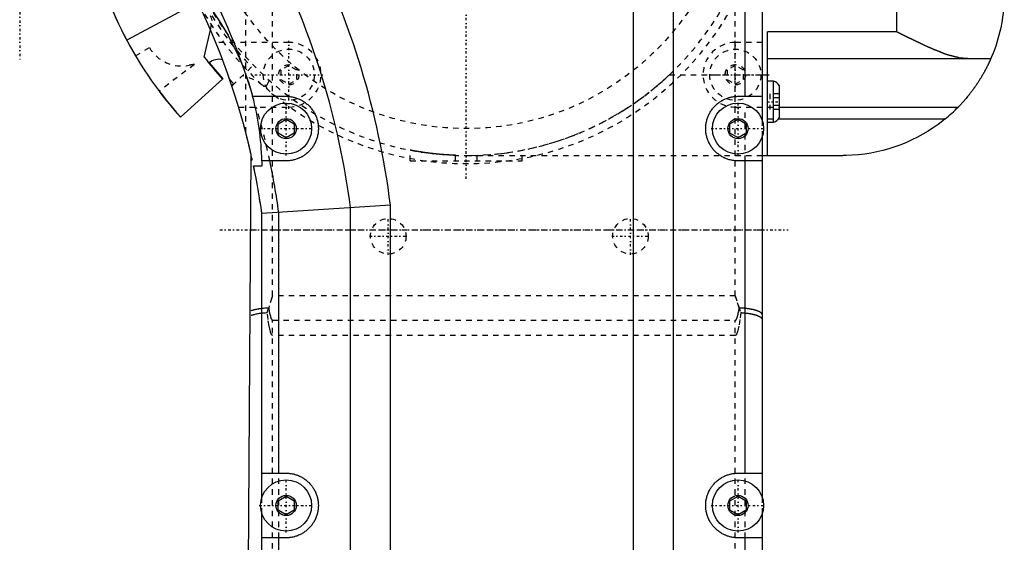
# Model space of a CAD drawing. Extents: x -584 to 152, y -5 to 847.
# Tile 11 of 13: x -171 to 12, y 603 to 700. Entities that reach past the tile are written whole.
import ezdxf

# ---------------------------------------------------------------- set-up
doc = ezdxf.new("R2010")
doc.units = 0
doc.linetypes.add('CENTER', pattern=[1.5, 0.45, -0.5, 0.05, -0.5])
doc.linetypes.add('DASHED', pattern=[2, 1, -1])
for name, color, linetype in [('AM_0', 7, 'CONTINUOUS'), ('AM_3', 7, 'DASHED'), ('AM_7', 7, 'CENTER')]:
    doc.layers.add(name, color=color, linetype=linetype)

msp = doc.modelspace()

# ---------------------------------------------------------------- linework, layer by layer
at = {"layer": 'AM_0', "color": 7, "linetype": 'CONTINUOUS'}
for p, q in [((-8, 698), (-8, 766.66)), ((-33, 728.48), (-33, 681.52)), ((-56.9, 405.25), (-56.9, 720.23)), ((-49.48, 405.25), (-49.48, 719.15)), ((-36.14, 686), (-36.14, 717.44)), ((-137.91, 703.46), (-151.13, 696.43)), ((-136.72, 693.29), (-135.57, 698.36)), ((-32, 675), (-32, 698)), ((-8, 698), (-32, 698)), ((-149.51, 693.52), (-149.5, 693.53)), ((-135.81, 692.24), (-133.28, 689.23)), ((-32, 693), (9.5, 693)), ((-33, 690), (-32, 690)), ((-141.15, 682.14), (-133.28, 689.23)), ((-30.88, 688.8), (-32, 688.8)), ((-30.88, 681.2), (-30.88, 688.8)), ((-145.1, 686.97), (-145.12, 686.96)), ((-29.8, 682.05), (-29.8, 687.95)), ((-127.72, 686), (-121.5, 686)), ((-37.5, 686), (-33, 686)), ((-29.8, 684), (3.42, 684)), ((-123, 680.87), (-121.5, 681.73)), ((-123, 679.13), (-123, 680.87)), ((-121.5, 681.73), (-120, 680.87)), ((-120, 680.87), (-120, 679.13)), ((-39, 680.87), (-37.5, 681.73)), ((-39, 679.13), (-39, 680.87)), ((-37.5, 681.73), (-36, 680.87)), ((-36, 680.87), (-36, 679.13)), ((-32, 681.2), (-30.88, 681.2)), ((-29.98, 681.8), (1.02, 681.8)), ((-121.5, 678.27), (-123, 679.13)), ((-120, 679.13), (-121.5, 678.27)), ((-37.5, 678.27), (-39, 679.13)), ((-36, 679.13), (-37.5, 678.27)), ((-33, 678.48), (-33, 611.52)), ((-128.98, 516.01), (-128, 675.18)), ((-126.01, 674), (-126, 673)), ((-121.5, 674), (-126.01, 674)), ((-33, 674), (-37.5, 674)), ((-36.14, 616), (-36.14, 674)), ((-33, 675), (-18, 675)), ((-126, 673), (-127.53, 673)), ((-102.1, 665.8), (-126, 664.22)), ((-122.86, 616), (-122.86, 664.44)), ((-109.52, 441.6), (-109.52, 665.33)), ((-102.1, 441.6), (-102.1, 665.8)), ((-126, 611.52), (-126, 664.22)), ((-126, 616), (-121.5, 616)), ((-37.5, 616), (-33, 616)), ((-123, 610.87), (-121.5, 611.73)), ((-121.5, 611.73), (-120, 610.87)), ((-39, 610.87), (-37.5, 611.73)), ((-37.5, 611.73), (-36, 610.87)), ((-123, 609.13), (-123, 610.87)), ((-120, 610.87), (-120, 609.13)), ((-39, 609.13), (-39, 610.87)), ((-36, 610.87), (-36, 609.13)), ((-126, 541.52), (-126, 608.48)), ((-121.5, 608.27), (-123, 609.13)), ((-120, 609.13), (-121.5, 608.27)), ((-37.5, 608.27), (-39, 609.13)), ((-36, 609.13), (-37.5, 608.27)), ((-33, 608.48), (-33, 541.52)), ((-121.5, 604), (-126, 604)), ((-122.86, 546), (-122.86, 604)), ((-33, 604), (-37.5, 604)), ((-36.14, 546), (-36.14, 604))]:
    msp.add_line(p, q, dxfattribs=at)
for points in [[(12, 705, 0), (12, 704.68, 0), (11.98, 704.04, 0), (11.96, 703.39, 0), (11.94, 703.06, 0), (11.91, 702.73, 0), (11.86, 702.07, 0), (11.78, 701.4, 0), (11.69, 700.73, 0), (11.59, 700.05, 0), (11.47, 699.38, 0), (11.4, 699.04, 0), (11.33, 698.7, 0), (11.18, 698.02, 0), (11.01, 697.34, 0), (10.82, 696.67, 0), (10.62, 695.99, 0), (10.4, 695.32, 0), (10.28, 694.99, 0), (10.16, 694.65, 0), (9.91, 693.99, 0), (9.64, 693.33, 0), (9.5, 693, 0)], [(-135.64, 702.51, 0), (-135.4, 702.18, 0), (-134.91, 701.49, 0), (-134.42, 700.77, 0), (-134.17, 700.39, 0), (-133.92, 700.01, 0), (-133.42, 699.21, 0), (-132.92, 698.38, 0), (-132.42, 697.52, 0), (-131.93, 696.62, 0), (-131.44, 695.68, 0), (-131.2, 695.2, 0), (-130.96, 694.71, 0), (-130.49, 693.72, 0), (-130.05, 692.72, 0), (-129.63, 691.71, 0), (-129.23, 690.69, 0), (-128.86, 689.66, 0), (-128.68, 689.14, 0), (-128.5, 688.62, 0), (-128.17, 687.58, 0), (-127.86, 686.53, 0), (-127.72, 686, 0)], [(-8, 698, 0), (-7.63, 697.81, 0), (-6.87, 697.44, 0), (-6.11, 697.06, 0), (-5.72, 696.87, 0), (-5.34, 696.68, 0), (-4.56, 696.3, 0), (-3.78, 695.93, 0), (-3.01, 695.57, 0), (-2.23, 695.21, 0), (-1.47, 694.87, 0), (-1.08, 694.71, 0), (-0.71, 694.55, 0), (0.05, 694.25, 0), (0.79, 693.97, 0), (1.52, 693.72, 0), (2.23, 693.5, 0), (2.93, 693.32, 0), (3.27, 693.24, 0), (3.61, 693.17, 0), (4, 693.1, 0), (4.11, 693.09, 0), (4.22, 693.07, 0), (4.27, 693.06, 0), (4.33, 693.06, 0), (4.43, 693.04, 0), (4.54, 693.03, 0), (4.65, 693.02, 0), (4.76, 693.02, 0), (4.86, 693.01, 0), (4.91, 693.01, 0), (4.97, 693.01, 0), (5.07, 693, 0), (5.18, 693, 0), (5.23, 693, 0)], [(9.5, 693, 0), (9.5, 693, 0), (9.49, 693, 0), (9.49, 692.99, 0), (9.49, 692.99, 0), (9.49, 692.99, 0), (9.49, 692.98, 0), (9.48, 692.97, 0), (9.47, 692.95, 0), (9.47, 692.94, 0), (9.46, 692.92, 0), (9.45, 692.91, 0), (9.45, 692.9, 0), (9.44, 692.87, 0), (9.43, 692.85, 0), (9.42, 692.82, 0), (9.4, 692.79, 0), (9.39, 692.76, 0), (9.38, 692.74, 0), (9.37, 692.72, 0), (9.36, 692.68, 0), (9.34, 692.64, 0), (9.33, 692.62, 0), (9.32, 692.6, 0), (9.3, 692.56, 0), (9.28, 692.51, 0), (9.27, 692.49, 0), (9.25, 692.46, 0), (9.23, 692.41, 0), (9.21, 692.36, 0), (9.18, 692.3, 0), (9.15, 692.24, 0), (9.13, 692.18, 0), (9.11, 692.15, 0), (9.1, 692.12, 0), (9.07, 692.06, 0), (9.03, 691.99, 0), (9, 691.93, 0), (8.97, 691.86, 0), (8.93, 691.78, 0), (8.91, 691.75, 0), (8.9, 691.71, 0), (8.86, 691.64, 0), (8.82, 691.56, 0), (8.78, 691.48, 0), (8.74, 691.4, 0), (8.7, 691.32, 0), (8.68, 691.28, 0), (8.66, 691.24, 0), (8.62, 691.16, 0), (8.57, 691.07, 0), (8.53, 690.99, 0), (8.48, 690.9, 0), (8.43, 690.81, 0), (8.41, 690.77, 0), (8.39, 690.72, 0), (8.34, 690.64, 0), (8.29, 690.55, 0), (8.24, 690.45, 0), (8.19, 690.36, 0), (8.13, 690.27, 0), (8.11, 690.22, 0), (8.08, 690.17, 0), (8.02, 690.08, 0), (7.97, 689.98, 0), (7.94, 689.93, 0), (7.91, 689.88, 0), (7.85, 689.78, 0), (7.79, 689.68, 0), (7.76, 689.63, 0), (7.73, 689.58, 0), (7.67, 689.47, 0), (7.61, 689.37, 0), (7.54, 689.26, 0), (7.48, 689.16, 0), (7.41, 689.05, 0), (7.38, 689, 0), (7.34, 688.94, 0), (7.27, 688.83, 0), (7.2, 688.73, 0), (7.13, 688.62, 0), (7.06, 688.5, 0), (6.98, 688.39, 0), (6.95, 688.34, 0), (6.91, 688.28, 0), (6.83, 688.17, 0), (6.76, 688.06, 0), (6.68, 687.94, 0), (6.6, 687.83, 0), (6.52, 687.72, 0), (6.48, 687.66, 0), (6.44, 687.6, 0), (6.36, 687.49, 0), (6.28, 687.37, 0), (6.19, 687.26, 0), (6.11, 687.14, 0), (6.02, 687.03, 0), (5.98, 686.97, 0), (5.93, 686.91, 0), (5.85, 686.8, 0), (5.76, 686.68, 0), (5.67, 686.57, 0), (5.58, 686.45, 0), (5.49, 686.34, 0), (5.44, 686.28, 0), (5.4, 686.23, 0), (5.31, 686.11, 0), (5.21, 686, 0), (5.17, 685.94, 0), (4.89, 685.6, 0), (4.31, 684.94, 0), (3.72, 684.31, 0), (3.42, 684, 0)], [(-121.5, 686, 0), (-121.41, 686, 0), (-121.24, 685.99, 0), (-121.07, 685.98, 0), (-120.98, 685.98, 0), (-120.9, 685.97, 0), (-120.72, 685.95, 0), (-120.55, 685.92, 0), (-120.38, 685.89, 0), (-120.21, 685.86, 0), (-120.04, 685.82, 0), (-119.96, 685.8, 0), (-119.87, 685.78, 0), (-119.71, 685.73, 0), (-119.54, 685.67, 0), (-119.38, 685.61, 0), (-119.22, 685.55, 0), (-119.06, 685.48, 0), (-118.98, 685.45, 0), (-118.91, 685.41, 0), (-118.76, 685.34, 0), (-118.61, 685.26, 0), (-118.53, 685.22, 0), (-118.46, 685.17, 0), (-118.32, 685.09, 0), (-118.17, 684.99, 0), (-118.1, 684.94, 0), (-118.03, 684.89, 0), (-117.89, 684.79, 0), (-117.75, 684.68, 0), (-117.61, 684.57, 0), (-117.48, 684.45, 0), (-117.35, 684.33, 0), (-117.28, 684.27, 0), (-117.22, 684.21, 0), (-117.1, 684.08, 0), (-116.98, 683.94, 0), (-116.86, 683.8, 0), (-116.75, 683.66, 0), (-116.64, 683.51, 0), (-116.58, 683.44, 0), (-116.53, 683.37, 0), (-116.43, 683.21, 0), (-116.34, 683.06, 0), (-116.25, 682.9, 0), (-116.16, 682.74, 0), (-116.08, 682.58, 0), (-116.04, 682.5, 0), (-116.01, 682.41, 0), (-115.94, 682.25, 0), (-115.87, 682.08, 0), (-115.81, 681.91, 0), (-115.76, 681.75, 0), (-115.71, 681.58, 0), (-115.69, 681.49, 0), (-115.67, 681.41, 0), (-115.63, 681.24, 0), (-115.6, 681.06, 0), (-115.57, 680.89, 0), (-115.54, 680.71, 0), (-115.52, 680.53, 0), (-115.52, 680.44, 0), (-115.51, 680.35, 0), (-115.5, 680.17, 0), (-115.5, 679.99, 0), (-115.5, 679.9, 0), (-115.5, 679.81, 0), (-115.51, 679.63, 0), (-115.53, 679.45, 0), (-115.53, 679.36, 0), (-115.55, 679.27, 0), (-115.57, 679.09, 0), (-115.6, 678.91, 0), (-115.64, 678.73, 0), (-115.68, 678.55, 0), (-115.72, 678.38, 0), (-115.75, 678.29, 0), (-115.77, 678.21, 0), (-115.83, 678.04, 0), (-115.89, 677.87, 0), (-115.96, 677.7, 0), (-116.03, 677.54, 0), (-116.1, 677.38, 0), (-116.14, 677.3, 0), (-116.18, 677.23, 0), (-116.26, 677.08, 0), (-116.35, 676.93, 0), (-116.43, 676.79, 0), (-116.53, 676.65, 0), (-116.62, 676.51, 0), (-116.67, 676.44, 0), (-116.72, 676.37, 0), (-116.83, 676.23, 0), (-116.94, 676.1, 0), (-117.05, 675.97, 0), (-117.17, 675.85, 0), (-117.29, 675.72, 0), (-117.35, 675.66, 0), (-117.42, 675.6, 0), (-117.55, 675.49, 0), (-117.68, 675.37, 0), (-117.81, 675.27, 0), (-117.95, 675.16, 0), (-118.09, 675.06, 0), (-118.17, 675.01, 0), (-118.24, 674.96, 0), (-118.39, 674.87, 0), (-118.53, 674.78, 0), (-118.61, 674.74, 0), (-118.69, 674.7, 0), (-118.84, 674.62, 0), (-118.99, 674.55, 0), (-119.07, 674.51, 0), (-119.15, 674.48, 0), (-119.31, 674.42, 0), (-119.46, 674.36, 0), (-119.62, 674.3, 0), (-119.78, 674.25, 0), (-119.94, 674.21, 0), (-120.02, 674.19, 0), (-120.1, 674.17, 0), (-120.26, 674.13, 0), (-120.42, 674.1, 0), (-120.58, 674.07, 0), (-120.74, 674.05, 0), (-120.91, 674.03, 0), (-120.99, 674.02, 0), (-121.08, 674.01, 0), (-121.24, 674.01, 0), (-121.41, 674, 0), (-121.5, 674, 0)], [(-37.5, 674, 0), (-37.59, 674, 0), (-37.76, 674.01, 0), (-37.94, 674.02, 0), (-38.02, 674.02, 0), (-38.11, 674.03, 0), (-38.28, 674.05, 0), (-38.46, 674.08, 0), (-38.63, 674.11, 0), (-38.8, 674.14, 0), (-38.97, 674.18, 0), (-39.05, 674.2, 0), (-39.14, 674.23, 0), (-39.3, 674.28, 0), (-39.47, 674.33, 0), (-39.63, 674.39, 0), (-39.8, 674.46, 0), (-39.96, 674.53, 0), (-40.04, 674.56, 0), (-40.11, 674.6, 0), (-40.27, 674.68, 0), (-40.42, 674.76, 0), (-40.5, 674.8, 0), (-40.58, 674.85, 0), (-40.72, 674.94, 0), (-40.87, 675.04, 0), (-40.94, 675.09, 0), (-41.01, 675.14, 0), (-41.15, 675.24, 0), (-41.29, 675.35, 0), (-41.42, 675.46, 0), (-41.55, 675.58, 0), (-41.68, 675.7, 0), (-41.74, 675.76, 0), (-41.8, 675.82, 0), (-41.92, 675.95, 0), (-42.04, 676.08, 0), (-42.15, 676.21, 0), (-42.26, 676.35, 0), (-42.36, 676.49, 0), (-42.41, 676.56, 0), (-42.46, 676.63, 0), (-42.56, 676.78, 0), (-42.65, 676.92, 0), (-42.74, 677.08, 0), (-42.82, 677.23, 0), (-42.9, 677.39, 0), (-42.94, 677.46, 0), (-42.97, 677.54, 0), (-43.04, 677.7, 0), (-43.11, 677.87, 0), (-43.17, 678.03, 0), (-43.22, 678.2, 0), (-43.27, 678.36, 0), (-43.3, 678.45, 0), (-43.32, 678.53, 0), (-43.36, 678.7, 0), (-43.39, 678.87, 0), (-43.42, 679.04, 0), (-43.45, 679.22, 0), (-43.47, 679.39, 0), (-43.48, 679.48, 0), (-43.48, 679.56, 0), (-43.49, 679.74, 0), (-43.5, 679.91, 0), (-43.5, 680, 0), (-43.5, 680.09, 0), (-43.49, 680.26, 0), (-43.48, 680.44, 0), (-43.48, 680.52, 0), (-43.47, 680.61, 0), (-43.45, 680.78, 0), (-43.42, 680.96, 0), (-43.39, 681.13, 0), (-43.36, 681.3, 0), (-43.32, 681.47, 0), (-43.3, 681.55, 0), (-43.27, 681.64, 0), (-43.22, 681.8, 0), (-43.17, 681.97, 0), (-43.11, 682.13, 0), (-43.04, 682.3, 0), (-42.97, 682.46, 0), (-42.94, 682.54, 0), (-42.9, 682.61, 0), (-42.82, 682.77, 0), (-42.74, 682.92, 0), (-42.65, 683.08, 0), (-42.56, 683.22, 0), (-42.46, 683.37, 0), (-42.41, 683.44, 0), (-42.36, 683.51, 0), (-42.26, 683.65, 0), (-42.15, 683.79, 0), (-42.04, 683.92, 0), (-41.92, 684.05, 0), (-41.8, 684.18, 0), (-41.74, 684.24, 0), (-41.68, 684.3, 0), (-41.55, 684.42, 0), (-41.42, 684.54, 0), (-41.29, 684.65, 0), (-41.15, 684.76, 0), (-41.01, 684.86, 0), (-40.94, 684.91, 0), (-40.87, 684.96, 0), (-40.72, 685.06, 0), (-40.58, 685.15, 0), (-40.5, 685.2, 0), (-40.42, 685.24, 0), (-40.27, 685.32, 0), (-40.11, 685.4, 0), (-40.04, 685.44, 0), (-39.96, 685.47, 0), (-39.8, 685.54, 0), (-39.63, 685.61, 0), (-39.47, 685.67, 0), (-39.3, 685.72, 0), (-39.14, 685.77, 0), (-39.05, 685.8, 0), (-38.97, 685.82, 0), (-38.8, 685.86, 0), (-38.63, 685.89, 0), (-38.46, 685.92, 0), (-38.28, 685.95, 0), (-38.11, 685.97, 0), (-38.02, 685.98, 0), (-37.94, 685.98, 0), (-37.76, 685.99, 0), (-37.59, 686, 0), (-37.5, 686, 0)], [(1.02, 681.8, 0), (0.59, 681.45, 0), (-0.31, 680.77, 0), (-1.22, 680.13, 0), (-1.69, 679.82, 0), (-2.17, 679.52, 0), (-3.14, 678.94, 0), (-4.14, 678.39, 0), (-5.16, 677.89, 0), (-6.2, 677.42, 0), (-7.26, 676.99, 0), (-7.8, 676.79, 0), (-8.34, 676.6, 0), (-9.44, 676.25, 0), (-10.55, 675.94, 0), (-11.67, 675.67, 0), (-12.81, 675.45, 0), (-13.95, 675.27, 0), (-14.53, 675.2, 0), (-15.1, 675.14, 0), (-16.26, 675.05, 0), (-17.42, 675.01, 0), (-18, 675, 0)], [(-121.5, 616, 0), (-121.41, 616, 0), (-121.24, 615.99, 0), (-121.06, 615.98, 0), (-120.98, 615.98, 0), (-120.89, 615.97, 0), (-120.72, 615.95, 0), (-120.54, 615.92, 0), (-120.37, 615.89, 0), (-120.2, 615.86, 0), (-120.03, 615.82, 0), (-119.95, 615.8, 0), (-119.86, 615.77, 0), (-119.7, 615.72, 0), (-119.53, 615.67, 0), (-119.37, 615.61, 0), (-119.2, 615.54, 0), (-119.04, 615.47, 0), (-118.96, 615.44, 0), (-118.89, 615.4, 0), (-118.73, 615.32, 0), (-118.58, 615.24, 0), (-118.5, 615.2, 0), (-118.42, 615.15, 0), (-118.28, 615.06, 0), (-118.13, 614.96, 0), (-118.06, 614.91, 0), (-117.99, 614.86, 0), (-117.85, 614.76, 0), (-117.71, 614.65, 0), (-117.58, 614.54, 0), (-117.45, 614.42, 0), (-117.32, 614.3, 0), (-117.26, 614.24, 0), (-117.2, 614.18, 0), (-117.08, 614.05, 0), (-116.96, 613.92, 0), (-116.85, 613.79, 0), (-116.74, 613.65, 0), (-116.64, 613.51, 0), (-116.59, 613.44, 0), (-116.54, 613.37, 0), (-116.44, 613.22, 0), (-116.35, 613.08, 0), (-116.26, 612.92, 0), (-116.18, 612.77, 0), (-116.1, 612.61, 0), (-116.06, 612.54, 0), (-116.03, 612.46, 0), (-115.96, 612.3, 0), (-115.89, 612.13, 0), (-115.83, 611.97, 0), (-115.78, 611.8, 0), (-115.73, 611.64, 0), (-115.7, 611.55, 0), (-115.68, 611.47, 0), (-115.64, 611.3, 0), (-115.61, 611.13, 0), (-115.58, 610.96, 0), (-115.55, 610.78, 0), (-115.53, 610.61, 0), (-115.52, 610.52, 0), (-115.52, 610.44, 0), (-115.51, 610.26, 0), (-115.5, 610.09, 0), (-115.5, 610, 0), (-115.5, 609.91, 0), (-115.51, 609.74, 0), (-115.52, 609.56, 0), (-115.52, 609.48, 0), (-115.53, 609.39, 0), (-115.55, 609.22, 0), (-115.58, 609.04, 0), (-115.61, 608.87, 0), (-115.64, 608.7, 0), (-115.68, 608.53, 0), (-115.7, 608.45, 0), (-115.73, 608.36, 0), (-115.78, 608.2, 0), (-115.83, 608.03, 0), (-115.89, 607.87, 0), (-115.96, 607.7, 0), (-116.03, 607.54, 0), (-116.06, 607.46, 0), (-116.1, 607.39, 0), (-116.18, 607.23, 0), (-116.26, 607.08, 0), (-116.35, 606.92, 0), (-116.44, 606.78, 0), (-116.54, 606.63, 0), (-116.59, 606.56, 0), (-116.64, 606.49, 0), (-116.74, 606.35, 0), (-116.85, 606.21, 0), (-116.96, 606.08, 0), (-117.08, 605.95, 0), (-117.2, 605.82, 0), (-117.26, 605.76, 0), (-117.32, 605.7, 0), (-117.45, 605.58, 0), (-117.58, 605.46, 0), (-117.71, 605.35, 0), (-117.85, 605.24, 0), (-117.99, 605.14, 0), (-118.06, 605.09, 0), (-118.13, 605.04, 0), (-118.28, 604.94, 0), (-118.42, 604.85, 0), (-118.5, 604.8, 0), (-118.58, 604.76, 0), (-118.73, 604.68, 0), (-118.89, 604.6, 0), (-118.96, 604.56, 0), (-119.04, 604.53, 0), (-119.2, 604.46, 0), (-119.37, 604.39, 0), (-119.53, 604.33, 0), (-119.7, 604.28, 0), (-119.86, 604.23, 0), (-119.95, 604.2, 0), (-120.03, 604.18, 0), (-120.2, 604.14, 0), (-120.37, 604.11, 0), (-120.54, 604.08, 0), (-120.72, 604.05, 0), (-120.89, 604.03, 0), (-120.98, 604.02, 0), (-121.06, 604.02, 0), (-121.24, 604.01, 0), (-121.41, 604, 0), (-121.5, 604, 0)], [(-37.5, 604, 0), (-37.59, 604, 0), (-37.76, 604.01, 0), (-37.94, 604.02, 0), (-38.02, 604.02, 0), (-38.11, 604.03, 0), (-38.28, 604.05, 0), (-38.46, 604.08, 0), (-38.63, 604.11, 0), (-38.8, 604.14, 0), (-38.97, 604.18, 0), (-39.05, 604.2, 0), (-39.14, 604.23, 0), (-39.3, 604.28, 0), (-39.47, 604.33, 0), (-39.63, 604.39, 0), (-39.8, 604.46, 0), (-39.96, 604.53, 0), (-40.04, 604.56, 0), (-40.11, 604.6, 0), (-40.27, 604.68, 0), (-40.42, 604.76, 0), (-40.5, 604.8, 0), (-40.58, 604.85, 0), (-40.72, 604.94, 0), (-40.87, 605.04, 0), (-40.94, 605.09, 0), (-41.01, 605.14, 0), (-41.15, 605.24, 0), (-41.29, 605.35, 0), (-41.42, 605.46, 0), (-41.55, 605.58, 0), (-41.68, 605.7, 0), (-41.74, 605.76, 0), (-41.8, 605.82, 0), (-41.92, 605.95, 0), (-42.04, 606.08, 0), (-42.15, 606.21, 0), (-42.26, 606.35, 0), (-42.36, 606.49, 0), (-42.41, 606.56, 0), (-42.46, 606.63, 0), (-42.56, 606.78, 0), (-42.65, 606.92, 0), (-42.74, 607.08, 0), (-42.82, 607.23, 0), (-42.9, 607.39, 0), (-42.94, 607.46, 0), (-42.97, 607.54, 0), (-43.04, 607.7, 0), (-43.11, 607.87, 0), (-43.17, 608.03, 0), (-43.22, 608.2, 0), (-43.27, 608.36, 0), (-43.3, 608.45, 0), (-43.32, 608.53, 0), (-43.36, 608.7, 0), (-43.39, 608.87, 0), (-43.42, 609.04, 0), (-43.45, 609.22, 0), (-43.47, 609.39, 0), (-43.48, 609.48, 0), (-43.48, 609.56, 0), (-43.49, 609.74, 0), (-43.5, 609.91, 0), (-43.5, 610, 0), (-43.5, 610.09, 0), (-43.49, 610.26, 0), (-43.48, 610.44, 0), (-43.48, 610.52, 0), (-43.47, 610.61, 0), (-43.45, 610.78, 0), (-43.42, 610.96, 0), (-43.39, 611.13, 0), (-43.36, 611.3, 0), (-43.32, 611.47, 0), (-43.3, 611.55, 0), (-43.27, 611.64, 0), (-43.22, 611.8, 0), (-43.17, 611.97, 0), (-43.11, 612.13, 0), (-43.04, 612.3, 0), (-42.97, 612.46, 0), (-42.94, 612.54, 0), (-42.9, 612.61, 0), (-42.82, 612.77, 0), (-42.74, 612.92, 0), (-42.65, 613.08, 0), (-42.56, 613.22, 0), (-42.46, 613.37, 0), (-42.41, 613.44, 0), (-42.36, 613.51, 0), (-42.26, 613.65, 0), (-42.15, 613.79, 0), (-42.04, 613.92, 0), (-41.92, 614.05, 0), (-41.8, 614.18, 0), (-41.74, 614.24, 0), (-41.68, 614.3, 0), (-41.55, 614.42, 0), (-41.42, 614.54, 0), (-41.29, 614.65, 0), (-41.15, 614.76, 0), (-41.01, 614.86, 0), (-40.94, 614.91, 0), (-40.87, 614.96, 0), (-40.72, 615.06, 0), (-40.58, 615.15, 0), (-40.5, 615.2, 0), (-40.42, 615.24, 0), (-40.27, 615.32, 0), (-40.11, 615.4, 0), (-40.04, 615.44, 0), (-39.96, 615.47, 0), (-39.8, 615.54, 0), (-39.63, 615.61, 0), (-39.47, 615.67, 0), (-39.3, 615.72, 0), (-39.14, 615.77, 0), (-39.05, 615.8, 0), (-38.97, 615.82, 0), (-38.8, 615.86, 0), (-38.63, 615.89, 0), (-38.46, 615.92, 0), (-38.28, 615.95, 0), (-38.11, 615.97, 0), (-38.02, 615.98, 0), (-37.94, 615.98, 0), (-37.76, 615.99, 0), (-37.59, 616, 0), (-37.5, 616, 0)]]:
    msp.add_polyline3d(points, dxfattribs=at)
for centre, radius in [((-121.5, 680), 4.75), ((-37.5, 680), 4.75), ((-121.5, 680), 1.88), ((-37.5, 680), 1.88), ((-121.5, 610), 4.75), ((-37.5, 610), 4.75), ((-121.5, 610), 1.88), ((-37.5, 610), 1.88)]:
    msp.add_circle(centre, radius, dxfattribs=at)
for centre, radius, start, end in [((-88, 730), 71.5, 190.5, 222), ((-88, 729.96), 71.49, 191.3259, 210.6423), ((-256.25, 646.11), 155.4, 7.2789, 26.5), ((-256.25, 646.11), 147.98, 7.4595, 26.5), ((-256.25, 646.11), 131.5, 12.7694, 26.5), ((-256.25, 646.11), 134.64, 17.2311, 26.5), ((-88, 730), 61, 217, 222), ((-133.96, 689.83), 3.04, 77.7488, 127.5664), ((-31.5, 686.9), 2, 31.7883, 71.8051), ((-88, 729.96), 71.49, 216.973, 221.9755), ((-176, 673), 50, 1.146, 15.0701), ((-18, 705), 30, 309.3458, 315.573), ((-31.5, 683.1), 2, 288.1949, 328.2117), ((-256.25, 646.11), 134.64, 7.8206, 11.9526), ((-256.25, 646.11), 131.5, 7.9137, 11.7973)]:
    msp.add_arc(centre, radius, start, end, dxfattribs=at)
at = {"layer": 'AM_3', "color": 6, "linetype": 'DASHED'}
for p, q in [((-129, 679.29), (-129, 721.2)), ((-124, 648.96), (-124, 721.2)), ((-38, 648.96), (-38, 721.2)), ((-135.57, 698.36), (-135.2, 700.01)), ((-121, 696), (-134.58, 696)), ((-33, 696), (-38, 696)), ((-149.5, 693.53), (-146.92, 695.06)), ((-138.53, 691.92), (-145.1, 686.97)), ((-127.92, 691.45), (-131.57, 687.92)), ((-125.04, 688.14), (-124, 690.11)), ((-121, 691.73), (-122.5, 690.87)), ((-122.5, 690.87), (-122.5, 689.13)), ((-119.5, 690.87), (-121, 691.73)), ((-119.5, 689.13), (-119.5, 690.87)), ((-50.25, 690), (-33, 690)), ((-38, 691.73), (-39.5, 690.87)), ((-39.5, 690.87), (-39.5, 689.13)), ((-36.5, 690.87), (-38, 691.73)), ((-36.5, 689.13), (-36.5, 690.87)), ((-132.01, 689.21), (-131.25, 688.37)), ((-131.25, 688.37), (-131.61, 688.04)), ((-122.5, 689.13), (-121, 688.27)), ((-121, 688.27), (-119.5, 689.13)), ((-39.5, 689.13), (-38, 688.27)), ((-38, 688.27), (-36.5, 689.13)), ((-31.6, 686.44), (-31.6, 683.56)), ((-29.8, 686.44), (-31.6, 686.44)), ((-29.8, 685.72), (-31.6, 685.72)), ((-130.32, 684), (-121, 684)), ((-38, 684), (-33, 684)), ((-36.14, 604), (-36.14, 684)), ((-32, 684), (-29.8, 684)), ((-29.8, 684.28), (-31.6, 684.28)), ((-29.8, 683.56), (-31.6, 683.56)), ((-33, 681.52), (-33, 678.48)), ((-32, 681.8), (-29.98, 681.8)), ((-98.41, 674), (-98.41, 675.99)), ((-98.41, 674), (-77.59, 674)), ((-90.03, 674), (-90.03, 675.04)), ((-88, 675), (-33, 675)), ((-85.98, 674), (-85.98, 675)), ((-77.59, 674), (-77.59, 675)), ((-128, 661.2), (-33, 661.2)), ((-125.02, 645.82), (-124, 648.96)), ((-124, 648.96), (-124.74, 646.68)), ((-38, 648.96), (-124, 648.96)), ((-38, 648.96), (-36.98, 645.82)), ((-37.26, 646.68), (-38, 648.96)), ((-124, 536), (-124, 644.43)), ((-124, 644.43), (-38, 644.43)), ((-38, 536), (-38, 644.43)), ((-38, 641.6), (-124, 641.6)), ((-122.86, 604), (-122.86, 616)), ((-126, 608.48), (-126, 611.52)), ((-33, 611.52), (-33, 608.48))]:
    msp.add_line(p, q, dxfattribs=at)
for points in [[(5.23, 693, 0), (5.18, 693, 0), (5.07, 693, 0), (4.97, 693.01, 0), (4.91, 693.01, 0), (4.86, 693.01, 0), (4.76, 693.02, 0), (4.65, 693.02, 0), (4.54, 693.03, 0), (4.43, 693.04, 0), (4.33, 693.06, 0), (4.27, 693.06, 0), (4.22, 693.07, 0), (4.11, 693.09, 0), (4, 693.1, 0), (3.61, 693.17, 0), (3.27, 693.24, 0), (2.93, 693.32, 0), (2.23, 693.5, 0), (1.52, 693.72, 0), (0.79, 693.97, 0), (0.05, 694.25, 0), (-0.71, 694.55, 0), (-1.08, 694.71, 0), (-1.47, 694.87, 0), (-2.23, 695.21, 0), (-3.01, 695.57, 0), (-3.78, 695.93, 0), (-4.56, 696.3, 0), (-5.34, 696.68, 0), (-5.72, 696.87, 0), (-6.11, 697.06, 0), (-6.87, 697.44, 0), (-7.63, 697.81, 0), (-8, 698, 0)], [(-88, 675, 0), (-86.93, 675.01, 0), (-84.76, 675.1, 0), (-82.56, 675.27, 0), (-81.45, 675.39, 0), (-80.35, 675.54, 0), (-78.12, 675.89, 0), (-75.89, 676.35, 0), (-73.67, 676.9, 0), (-71.46, 677.55, 0), (-69.26, 678.29, 0), (-68.17, 678.7, 0), (-67.08, 679.13, 0), (-64.94, 680.07, 0), (-62.83, 681.1, 0), (-60.76, 682.22, 0), (-58.73, 683.44, 0), (-56.75, 684.74, 0), (-55.78, 685.43, 0), (-54.82, 686.13, 0), (-53.72, 686.99, 0), (-53.41, 687.24, 0), (-53.1, 687.49, 0), (-52.95, 687.61, 0), (-52.8, 687.74, 0), (-52.49, 688, 0), (-52.19, 688.26, 0), (-51.88, 688.52, 0), (-51.58, 688.78, 0), (-51.28, 689.05, 0), (-51.14, 689.18, 0), (-50.99, 689.32, 0), (-50.69, 689.59, 0), (-50.4, 689.86, 0), (-50.25, 690, 0)], [(-128, 675.18, 0), (-128.03, 675.32, 0), (-128.1, 675.6, 0), (-128.16, 675.88, 0), (-128.19, 676.02, 0), (-128.22, 676.15, 0), (-128.29, 676.42, 0), (-128.35, 676.69, 0), (-128.42, 676.96, 0), (-128.48, 677.22, 0), (-128.54, 677.47, 0), (-128.57, 677.6, 0), (-128.6, 677.72, 0), (-128.67, 677.98, 0), (-128.73, 678.24, 0), (-128.77, 678.38, 0), (-128.78, 678.42, 0), (-128.79, 678.46, 0), (-128.79, 678.48, 0), (-128.8, 678.5, 0), (-128.81, 678.54, 0), (-128.82, 678.58, 0), (-128.83, 678.62, 0), (-128.84, 678.65, 0), (-128.85, 678.69, 0), (-128.85, 678.71, 0), (-128.86, 678.73, 0), (-128.86, 678.76, 0), (-128.87, 678.8, 0), (-128.88, 678.83, 0), (-128.89, 678.86, 0), (-128.9, 678.89, 0), (-128.9, 678.91, 0), (-128.91, 678.92, 0), (-128.91, 678.95, 0), (-128.92, 678.98, 0), (-128.92, 678.99, 0), (-128.93, 679.01, 0), (-128.94, 679.04, 0), (-128.94, 679.06, 0), (-128.95, 679.07, 0), (-128.95, 679.09, 0), (-128.95, 679.11, 0), (-128.96, 679.14, 0), (-128.97, 679.16, 0), (-128.97, 679.18, 0), (-128.98, 679.2, 0), (-128.98, 679.21, 0), (-128.98, 679.21, 0), (-128.99, 679.23, 0), (-128.99, 679.24, 0), (-128.99, 679.26, 0), (-128.99, 679.27, 0), (-129, 679.27, 0), (-129, 679.28, 0), (-129, 679.28, 0), (-129, 679.28, 0), (-129, 679.29, 0), (-129, 679.29, 0)], [(-90.03, 675.04, 0), (-90.08, 675.04, 0), (-90.2, 675.04, 0), (-90.32, 675.05, 0), (-90.38, 675.05, 0), (-90.44, 675.05, 0), (-90.56, 675.06, 0), (-90.68, 675.07, 0), (-90.8, 675.07, 0), (-90.92, 675.08, 0), (-91.04, 675.08, 0), (-91.1, 675.09, 0), (-91.16, 675.09, 0), (-91.28, 675.1, 0), (-91.4, 675.11, 0), (-91.52, 675.11, 0), (-91.64, 675.12, 0), (-91.76, 675.13, 0), (-91.82, 675.13, 0), (-91.88, 675.14, 0), (-92, 675.15, 0), (-92.12, 675.15, 0), (-92.18, 675.16, 0), (-92.24, 675.16, 0), (-92.36, 675.17, 0), (-92.48, 675.18, 0), (-92.53, 675.19, 0), (-92.59, 675.19, 0), (-92.71, 675.2, 0), (-92.83, 675.21, 0), (-92.95, 675.22, 0), (-93.06, 675.23, 0), (-93.18, 675.24, 0), (-93.23, 675.25, 0), (-93.29, 675.26, 0), (-93.41, 675.27, 0), (-93.52, 675.28, 0), (-93.63, 675.29, 0), (-93.74, 675.3, 0), (-93.85, 675.31, 0), (-93.91, 675.32, 0), (-93.96, 675.32, 0), (-94.07, 675.34, 0), (-94.18, 675.35, 0), (-94.29, 675.36, 0), (-94.39, 675.37, 0), (-94.5, 675.38, 0), (-94.55, 675.39, 0), (-94.6, 675.4, 0), (-94.7, 675.41, 0), (-94.8, 675.42, 0), (-94.9, 675.43, 0), (-95, 675.45, 0), (-95.1, 675.46, 0), (-95.14, 675.47, 0), (-95.19, 675.47, 0), (-95.29, 675.48, 0), (-95.38, 675.5, 0), (-95.47, 675.51, 0), (-95.56, 675.52, 0), (-95.65, 675.53, 0), (-95.69, 675.54, 0), (-95.74, 675.55, 0), (-95.82, 675.56, 0), (-95.91, 675.57, 0), (-95.95, 675.58, 0), (-95.99, 675.58, 0), (-96.07, 675.6, 0), (-96.15, 675.61, 0), (-96.19, 675.61, 0), (-96.23, 675.62, 0), (-96.31, 675.63, 0), (-96.39, 675.64, 0), (-96.47, 675.66, 0), (-96.54, 675.67, 0), (-96.62, 675.68, 0), (-96.66, 675.69, 0), (-96.69, 675.69, 0), (-96.77, 675.7, 0), (-96.84, 675.71, 0), (-96.91, 675.73, 0), (-96.98, 675.74, 0), (-97.04, 675.75, 0), (-97.08, 675.75, 0), (-97.11, 675.76, 0), (-97.18, 675.77, 0), (-97.24, 675.78, 0), (-97.3, 675.79, 0), (-97.36, 675.8, 0), (-97.42, 675.81, 0), (-97.45, 675.82, 0), (-97.48, 675.82, 0), (-97.53, 675.83, 0), (-97.59, 675.84, 0), (-97.64, 675.85, 0), (-97.69, 675.86, 0), (-97.74, 675.87, 0), (-97.76, 675.87, 0), (-97.79, 675.88, 0), (-97.83, 675.89, 0), (-97.88, 675.89, 0), (-97.92, 675.9, 0), (-97.96, 675.91, 0), (-98, 675.92, 0), (-98.02, 675.92, 0), (-98.04, 675.92, 0), (-98.07, 675.93, 0), (-98.11, 675.94, 0), (-98.12, 675.94, 0), (-98.14, 675.94, 0), (-98.17, 675.95, 0), (-98.2, 675.95, 0), (-98.21, 675.96, 0), (-98.22, 675.96, 0), (-98.25, 675.96, 0), (-98.27, 675.97, 0), (-98.29, 675.97, 0), (-98.31, 675.98, 0), (-98.33, 675.98, 0), (-98.34, 675.98, 0), (-98.34, 675.98, 0), (-98.36, 675.98, 0), (-98.37, 675.99, 0), (-98.38, 675.99, 0), (-98.39, 675.99, 0), (-98.39, 675.99, 0), (-98.4, 675.99, 0), (-98.4, 675.99, 0), (-98.4, 675.99, 0), (-98.4, 675.99, 0), (-98.41, 675.99, 0)], [(-124.74, 646.68, 0), (-124.85, 646.67, 0), (-125.06, 646.66, 0), (-125.27, 646.65, 0), (-125.38, 646.64, 0), (-125.48, 646.63, 0), (-125.68, 646.61, 0), (-125.89, 646.59, 0), (-126.08, 646.57, 0), (-126.28, 646.55, 0), (-126.47, 646.52, 0), (-126.56, 646.51, 0), (-126.66, 646.49, 0), (-126.84, 646.46, 0), (-127.01, 646.43, 0), (-127.18, 646.4, 0), (-127.34, 646.36, 0), (-127.5, 646.32, 0), (-127.58, 646.3, 0), (-127.65, 646.28, 0), (-127.8, 646.24, 0), (-127.93, 646.2, 0), (-128, 646.18, 0)], [(-124.74, 646.68, 0), (-124.62, 645.99, 0), (-124.48, 645.35, 0), (-124.43, 645.19, 0), (-124.39, 645.06, 0), (-124.37, 644.99, 0), (-124.35, 644.93, 0), (-124.31, 644.82, 0), (-124.27, 644.72, 0), (-124.24, 644.67, 0), (-124.24, 644.66, 0), (-124.23, 644.65, 0), (-124.23, 644.64, 0), (-124.22, 644.63, 0), (-124.22, 644.62, 0), (-124.21, 644.61, 0), (-124.2, 644.6, 0), (-124.2, 644.59, 0), (-124.19, 644.58, 0), (-124.19, 644.57, 0), (-124.18, 644.57, 0), (-124.18, 644.56, 0), (-124.17, 644.55, 0), (-124.16, 644.54, 0), (-124.16, 644.53, 0), (-124.15, 644.52, 0), (-124.14, 644.52, 0), (-124.14, 644.51, 0), (-124.13, 644.5, 0), (-124.13, 644.5, 0), (-124.12, 644.49, 0), (-124.12, 644.49, 0), (-124.11, 644.48, 0), (-124.11, 644.48, 0), (-124.1, 644.47, 0), (-124.1, 644.47, 0), (-124.09, 644.47, 0), (-124.09, 644.46, 0), (-124.08, 644.46, 0), (-124.07, 644.45, 0), (-124.07, 644.45, 0), (-124.06, 644.45, 0), (-124.06, 644.44, 0), (-124.05, 644.44, 0), (-124.04, 644.44, 0), (-124.04, 644.44, 0), (-124.03, 644.43, 0), (-124.02, 644.43, 0), (-124.02, 644.43, 0), (-124.02, 644.43, 0), (-124.01, 644.43, 0), (-124, 644.43, 0), (-124, 644.43, 0)], [(-38, 644.43, 0), (-38, 644.43, 0), (-37.99, 644.43, 0), (-37.98, 644.43, 0), (-37.98, 644.43, 0), (-37.98, 644.43, 0), (-37.97, 644.43, 0), (-37.96, 644.44, 0), (-37.96, 644.44, 0), (-37.95, 644.44, 0), (-37.94, 644.44, 0), (-37.94, 644.45, 0), (-37.93, 644.45, 0), (-37.93, 644.45, 0), (-37.92, 644.46, 0), (-37.91, 644.46, 0), (-37.91, 644.47, 0), (-37.9, 644.47, 0), (-37.9, 644.47, 0), (-37.89, 644.48, 0), (-37.89, 644.48, 0), (-37.88, 644.49, 0), (-37.88, 644.49, 0), (-37.87, 644.5, 0), (-37.87, 644.5, 0), (-37.86, 644.51, 0), (-37.86, 644.52, 0), (-37.85, 644.52, 0), (-37.84, 644.53, 0), (-37.84, 644.54, 0), (-37.83, 644.55, 0), (-37.82, 644.56, 0), (-37.82, 644.57, 0), (-37.81, 644.57, 0), (-37.81, 644.58, 0), (-37.8, 644.59, 0), (-37.8, 644.6, 0), (-37.79, 644.61, 0), (-37.78, 644.62, 0), (-37.78, 644.63, 0), (-37.77, 644.64, 0), (-37.77, 644.65, 0), (-37.76, 644.66, 0), (-37.76, 644.67, 0), (-37.73, 644.72, 0), (-37.69, 644.82, 0), (-37.65, 644.93, 0), (-37.63, 644.99, 0), (-37.61, 645.06, 0), (-37.57, 645.19, 0), (-37.52, 645.35, 0), (-37.48, 645.51, 0), (-37.44, 645.69, 0), (-37.4, 645.89, 0), (-37.38, 645.99, 0), (-37.36, 646.1, 0), (-37.32, 646.32, 0), (-37.28, 646.55, 0), (-37.26, 646.68, 0)], [(-33, 645.41, 0), (-33, 645.42, 0), (-33, 645.44, 0), (-33, 645.45, 0), (-33, 645.46, 0), (-33.01, 645.47, 0), (-33.01, 645.49, 0), (-33.01, 645.5, 0), (-33.02, 645.52, 0), (-33.02, 645.54, 0), (-33.03, 645.55, 0), (-33.04, 645.56, 0), (-33.04, 645.57, 0), (-33.05, 645.59, 0), (-33.06, 645.6, 0), (-33.07, 645.62, 0), (-33.08, 645.64, 0), (-33.09, 645.65, 0), (-33.1, 645.66, 0), (-33.1, 645.67, 0), (-33.12, 645.69, 0), (-33.13, 645.7, 0), (-33.14, 645.71, 0), (-33.15, 645.72, 0), (-33.16, 645.74, 0), (-33.18, 645.75, 0), (-33.19, 645.76, 0), (-33.2, 645.77, 0), (-33.22, 645.78, 0), (-33.24, 645.8, 0), (-33.26, 645.82, 0), (-33.28, 645.83, 0), (-33.3, 645.85, 0), (-33.31, 645.86, 0), (-33.32, 645.86, 0), (-33.35, 645.88, 0), (-33.37, 645.9, 0), (-33.4, 645.91, 0), (-33.42, 645.93, 0), (-33.45, 645.94, 0), (-33.46, 645.95, 0), (-33.48, 645.96, 0), (-33.51, 645.97, 0), (-33.54, 645.99, 0), (-33.57, 646, 0), (-33.6, 646.02, 0), (-33.63, 646.03, 0), (-33.64, 646.04, 0), (-33.66, 646.05, 0), (-33.69, 646.06, 0), (-33.73, 646.08, 0), (-33.76, 646.09, 0), (-33.8, 646.1, 0), (-33.83, 646.12, 0), (-33.85, 646.12, 0), (-33.87, 646.13, 0), (-33.91, 646.15, 0), (-33.95, 646.16, 0), (-33.98, 646.17, 0), (-34.02, 646.19, 0), (-34.06, 646.2, 0), (-34.08, 646.21, 0), (-34.11, 646.21, 0), (-34.15, 646.23, 0), (-34.19, 646.24, 0), (-34.21, 646.24, 0), (-34.23, 646.25, 0), (-34.28, 646.26, 0), (-34.32, 646.28, 0), (-34.34, 646.28, 0), (-34.36, 646.29, 0), (-34.41, 646.3, 0), (-34.46, 646.31, 0), (-34.5, 646.32, 0), (-34.55, 646.34, 0), (-34.6, 646.35, 0), (-34.62, 646.35, 0), (-34.65, 646.36, 0), (-34.7, 646.37, 0), (-34.75, 646.38, 0), (-34.8, 646.39, 0), (-34.85, 646.4, 0), (-34.9, 646.41, 0), (-34.92, 646.42, 0), (-34.95, 646.42, 0), (-35, 646.43, 0), (-35.06, 646.44, 0), (-35.11, 646.45, 0), (-35.16, 646.46, 0), (-35.22, 646.47, 0), (-35.25, 646.48, 0), (-35.27, 646.48, 0), (-35.33, 646.49, 0), (-35.38, 646.5, 0), (-35.44, 646.51, 0), (-35.5, 646.52, 0), (-35.55, 646.53, 0), (-35.58, 646.53, 0), (-35.61, 646.53, 0), (-35.67, 646.54, 0), (-35.73, 646.55, 0), (-35.79, 646.56, 0), (-35.85, 646.56, 0), (-35.91, 646.57, 0), (-35.94, 646.58, 0), (-35.97, 646.58, 0), (-36.03, 646.59, 0), (-36.09, 646.59, 0), (-36.12, 646.6, 0), (-36.15, 646.6, 0), (-36.21, 646.6, 0), (-36.27, 646.61, 0), (-36.3, 646.61, 0), (-36.33, 646.62, 0), (-36.4, 646.62, 0), (-36.46, 646.63, 0), (-36.52, 646.63, 0), (-36.58, 646.64, 0), (-36.65, 646.64, 0), (-36.68, 646.64, 0), (-36.71, 646.65, 0), (-36.77, 646.65, 0), (-36.84, 646.65, 0), (-36.9, 646.66, 0), (-36.97, 646.66, 0), (-37.03, 646.67, 0), (-37.06, 646.67, 0), (-37.1, 646.67, 0), (-37.16, 646.67, 0), (-37.23, 646.67, 0), (-37.26, 646.68, 0)], [(-128, 645.32, 0), (-127.94, 645.34, 0), (-127.81, 645.39, 0), (-127.68, 645.43, 0), (-127.61, 645.44, 0), (-127.54, 645.46, 0), (-127.4, 645.5, 0), (-127.25, 645.54, 0), (-127.09, 645.57, 0), (-126.93, 645.6, 0), (-126.77, 645.63, 0), (-126.68, 645.65, 0), (-126.6, 645.66, 0), (-126.42, 645.69, 0), (-126.25, 645.71, 0), (-126.06, 645.73, 0), (-125.88, 645.76, 0), (-125.69, 645.77, 0), (-125.6, 645.78, 0), (-125.5, 645.79, 0), (-125.31, 645.81, 0), (-125.11, 645.82, 0), (-125.02, 645.82, 0)], [(-124, 641.6, 0), (-124, 641.6, 0), (-124, 641.6, 0), (-124, 641.6, 0), (-124, 641.6, 0), (-124.01, 641.6, 0), (-124.01, 641.6, 0), (-124.01, 641.6, 0), (-124.01, 641.6, 0), (-124.01, 641.6, 0), (-124.01, 641.6, 0), (-124.01, 641.6, 0), (-124.02, 641.6, 0), (-124.02, 641.6, 0), (-124.02, 641.6, 0), (-124.02, 641.6, 0), (-124.02, 641.6, 0), (-124.02, 641.6, 0), (-124.02, 641.6, 0), (-124.02, 641.6, 0), (-124.03, 641.6, 0), (-124.03, 641.6, 0), (-124.03, 641.6, 0), (-124.03, 641.6, 0), (-124.03, 641.6, 0), (-124.03, 641.6, 0), (-124.03, 641.6, 0), (-124.03, 641.6, 0), (-124.04, 641.6, 0), (-124.04, 641.6, 0), (-124.04, 641.6, 0), (-124.04, 641.6, 0), (-124.04, 641.6, 0), (-124.04, 641.6, 0), (-124.04, 641.61, 0), (-124.05, 641.61, 0), (-124.05, 641.61, 0), (-124.05, 641.61, 0), (-124.06, 641.61, 0), (-124.07, 641.62, 0), (-124.08, 641.62, 0), (-124.09, 641.63, 0), (-124.09, 641.63, 0), (-124.1, 641.64, 0), (-124.11, 641.65, 0), (-124.12, 641.65, 0), (-124.13, 641.66, 0), (-124.14, 641.67, 0), (-124.14, 641.68, 0), (-124.15, 641.68, 0), (-124.16, 641.7, 0), (-124.17, 641.71, 0), (-124.17, 641.72, 0), (-124.18, 641.72, 0), (-124.18, 641.74, 0), (-124.19, 641.75, 0), (-124.2, 641.76, 0), (-124.2, 641.77, 0), (-124.21, 641.78, 0), (-124.22, 641.8, 0), (-124.23, 641.82, 0), (-124.24, 641.83, 0), (-124.25, 641.85, 0), (-124.26, 641.86, 0), (-124.26, 641.87, 0), (-124.27, 641.89, 0), (-124.28, 641.91, 0), (-124.31, 641.99, 0), (-124.37, 642.15, 0), (-124.43, 642.33, 0), (-124.48, 642.54, 0), (-124.51, 642.66, 0), (-124.54, 642.78, 0), (-124.6, 643.04, 0), (-124.65, 643.33, 0), (-124.85, 644.54, 0), (-125.02, 645.82, 0)], [(-36.98, 645.82, 0), (-37.15, 644.54, 0), (-37.35, 643.33, 0), (-37.4, 643.04, 0), (-37.46, 642.78, 0), (-37.49, 642.66, 0), (-37.52, 642.54, 0), (-37.57, 642.33, 0), (-37.63, 642.15, 0), (-37.69, 641.99, 0), (-37.72, 641.91, 0), (-37.73, 641.89, 0), (-37.74, 641.87, 0), (-37.74, 641.86, 0), (-37.75, 641.85, 0), (-37.76, 641.83, 0), (-37.77, 641.82, 0), (-37.78, 641.8, 0), (-37.79, 641.78, 0), (-37.8, 641.77, 0), (-37.8, 641.76, 0), (-37.81, 641.75, 0), (-37.82, 641.74, 0), (-37.82, 641.72, 0), (-37.83, 641.72, 0), (-37.83, 641.71, 0), (-37.84, 641.7, 0), (-37.85, 641.68, 0), (-37.86, 641.68, 0), (-37.86, 641.67, 0), (-37.87, 641.66, 0), (-37.88, 641.65, 0), (-37.89, 641.65, 0), (-37.9, 641.64, 0), (-37.91, 641.63, 0), (-37.91, 641.63, 0), (-37.92, 641.62, 0), (-37.93, 641.62, 0), (-37.94, 641.61, 0), (-37.95, 641.61, 0), (-37.95, 641.61, 0), (-37.95, 641.61, 0), (-37.96, 641.61, 0), (-37.96, 641.6, 0), (-37.96, 641.6, 0), (-37.96, 641.6, 0), (-37.96, 641.6, 0), (-37.96, 641.6, 0), (-37.96, 641.6, 0), (-37.97, 641.6, 0), (-37.97, 641.6, 0), (-37.97, 641.6, 0), (-37.97, 641.6, 0), (-37.97, 641.6, 0), (-37.97, 641.6, 0), (-37.97, 641.6, 0), (-37.97, 641.6, 0), (-37.98, 641.6, 0), (-37.98, 641.6, 0), (-37.98, 641.6, 0), (-37.98, 641.6, 0), (-37.98, 641.6, 0), (-37.98, 641.6, 0), (-37.98, 641.6, 0), (-37.98, 641.6, 0), (-37.99, 641.6, 0), (-37.99, 641.6, 0), (-37.99, 641.6, 0), (-37.99, 641.6, 0), (-37.99, 641.6, 0), (-37.99, 641.6, 0), (-37.99, 641.6, 0), (-38, 641.6, 0), (-38, 641.6, 0), (-38, 641.6, 0), (-38, 641.6, 0), (-38, 641.6, 0)], [(-36.98, 645.82, 0), (-36.95, 645.82, 0), (-36.89, 645.82, 0), (-36.83, 645.82, 0), (-36.8, 645.81, 0), (-36.77, 645.81, 0), (-36.71, 645.81, 0), (-36.65, 645.8, 0), (-36.59, 645.8, 0), (-36.52, 645.79, 0), (-36.46, 645.79, 0), (-36.43, 645.79, 0), (-36.4, 645.78, 0), (-36.34, 645.78, 0), (-36.28, 645.77, 0), (-36.23, 645.77, 0), (-36.17, 645.76, 0), (-36.11, 645.75, 0), (-36.08, 645.75, 0), (-36.05, 645.75, 0), (-35.99, 645.74, 0), (-35.93, 645.73, 0), (-35.9, 645.73, 0), (-35.88, 645.73, 0), (-35.82, 645.72, 0), (-35.76, 645.71, 0), (-35.73, 645.71, 0), (-35.7, 645.7, 0), (-35.65, 645.7, 0), (-35.59, 645.69, 0), (-35.54, 645.68, 0), (-35.48, 645.67, 0), (-35.43, 645.66, 0), (-35.4, 645.66, 0), (-35.37, 645.66, 0), (-35.32, 645.65, 0), (-35.27, 645.64, 0), (-35.22, 645.63, 0), (-35.16, 645.62, 0), (-35.11, 645.61, 0), (-35.09, 645.6, 0), (-35.06, 645.6, 0), (-35.01, 645.59, 0), (-34.96, 645.58, 0), (-34.91, 645.57, 0), (-34.86, 645.56, 0), (-34.81, 645.55, 0), (-34.79, 645.54, 0), (-34.76, 645.54, 0), (-34.71, 645.53, 0), (-34.67, 645.52, 0), (-34.62, 645.5, 0), (-34.57, 645.49, 0), (-34.53, 645.48, 0), (-34.5, 645.48, 0), (-34.48, 645.47, 0), (-34.44, 645.46, 0), (-34.39, 645.45, 0), (-34.35, 645.43, 0), (-34.31, 645.42, 0), (-34.26, 645.41, 0), (-34.24, 645.4, 0), (-34.22, 645.4, 0), (-34.18, 645.38, 0), (-34.14, 645.37, 0), (-34.12, 645.36, 0), (-34.1, 645.36, 0), (-34.06, 645.35, 0), (-34.02, 645.33, 0), (-34, 645.33, 0), (-33.99, 645.32, 0), (-33.95, 645.31, 0), (-33.91, 645.29, 0), (-33.88, 645.28, 0), (-33.84, 645.26, 0), (-33.81, 645.25, 0), (-33.79, 645.24, 0), (-33.77, 645.24, 0), (-33.74, 645.22, 0), (-33.71, 645.21, 0), (-33.67, 645.19, 0), (-33.64, 645.18, 0), (-33.61, 645.16, 0), (-33.6, 645.16, 0), (-33.58, 645.15, 0), (-33.55, 645.13, 0), (-33.52, 645.12, 0), (-33.5, 645.1, 0), (-33.47, 645.09, 0), (-33.44, 645.07, 0), (-33.43, 645.07, 0), (-33.42, 645.06, 0), (-33.39, 645.04, 0), (-33.37, 645.03, 0), (-33.34, 645.01, 0), (-33.32, 645, 0), (-33.3, 644.98, 0), (-33.29, 644.97, 0), (-33.28, 644.97, 0), (-33.26, 644.95, 0), (-33.24, 644.93, 0), (-33.22, 644.92, 0), (-33.2, 644.9, 0), (-33.18, 644.89, 0), (-33.18, 644.88, 0), (-33.17, 644.87, 0), (-33.15, 644.85, 0), (-33.14, 644.84, 0), (-33.13, 644.83, 0), (-33.12, 644.82, 0), (-33.11, 644.81, 0), (-33.1, 644.79, 0), (-33.09, 644.78, 0), (-33.08, 644.77, 0), (-33.07, 644.76, 0), (-33.06, 644.74, 0), (-33.05, 644.72, 0), (-33.04, 644.71, 0), (-33.04, 644.69, 0), (-33.03, 644.68, 0), (-33.03, 644.67, 0), (-33.02, 644.66, 0), (-33.02, 644.64, 0), (-33.01, 644.63, 0), (-33.01, 644.61, 0), (-33, 644.59, 0), (-33, 644.58, 0), (-33, 644.58, 0), (-33, 644.56, 0), (-33, 644.54, 0), (-33, 644.53, 0)]]:
    msp.add_polyline3d(points, dxfattribs=at)
for centre, radius in [((-88, 730), 50), ((-121, 690), 4.75), ((-38, 690), 4.75), ((-121, 690), 1.88), ((-38, 690), 1.88), ((-102.5, 660), 3.3), ((-57.5, 660), 3.3)]:
    msp.add_circle(centre, radius, dxfattribs=at)
for centre, radius, start, end in [((-88, 730), 55.5, 122.787, 224), ((-88, 730), 55, 173.7371, 340.9887), ((-88, 730), 56.5, 206.5, 346.768), ((-170.11, 686.34), 37.5, 21.3878, 28), ((-121, 690), 6, 270, 90), ((-38, 690), 6, 90, 270), ((-140.9, 698.63), 7, 210.67, 281.1666), ((-137.02, 679.01), 13, 96.669, 101.1666), ((-131.79, 680.38), 9.68, 51.7068, 77.0224), ((-125.48, 688.37), 0.5, 231.7068, 332.2477), ((-256.25, 646.11), 134.64, 11.9526, 16.3421), ((-256.25, 646.11), 131.5, 7.9137, 12.7694)]:
    msp.add_arc(centre, radius, start, end, dxfattribs=at)
at = {"layer": 'AM_7', "color": 4, "linetype": 'CENTER'}
for p, q in [((-171.02, 847.33), (-171.02, 692.67)), ((-88, 670.68), (-88, 797.75)), ((-88, 672.25), (-88, 787.75)), ((-121, 683.7), (-121, 696.3)), ((-38, 683.7), (-38, 696.3)), ((-127.3, 690), (-114.7, 690)), ((-44.3, 690), (-31.7, 690)), ((-121.5, 675.01), (-121.5, 684.99)), ((-37.5, 675.01), (-37.5, 684.99)), ((-32.11, 685), (-29.69, 685)), ((-126.49, 680), (-116.51, 680)), ((-42.49, 680), (-32.51, 680)), ((-102.5, 656.53), (-102.5, 663.47)), ((-57.5, 656.53), (-57.5, 663.47)), ((-133.8, 661.2), (-28.2, 661.2)), ((-105.97, 660), (-99.03, 660)), ((-60.97, 660), (-54.03, 660)), ((-121.5, 605.01), (-121.5, 614.99)), ((-37.5, 605.01), (-37.5, 614.99)), ((-126.49, 610), (-116.51, 610)), ((-42.49, 610), (-32.51, 610))]:
    msp.add_line(p, q, dxfattribs=at)

doc.saveas('drawing.dxf')
